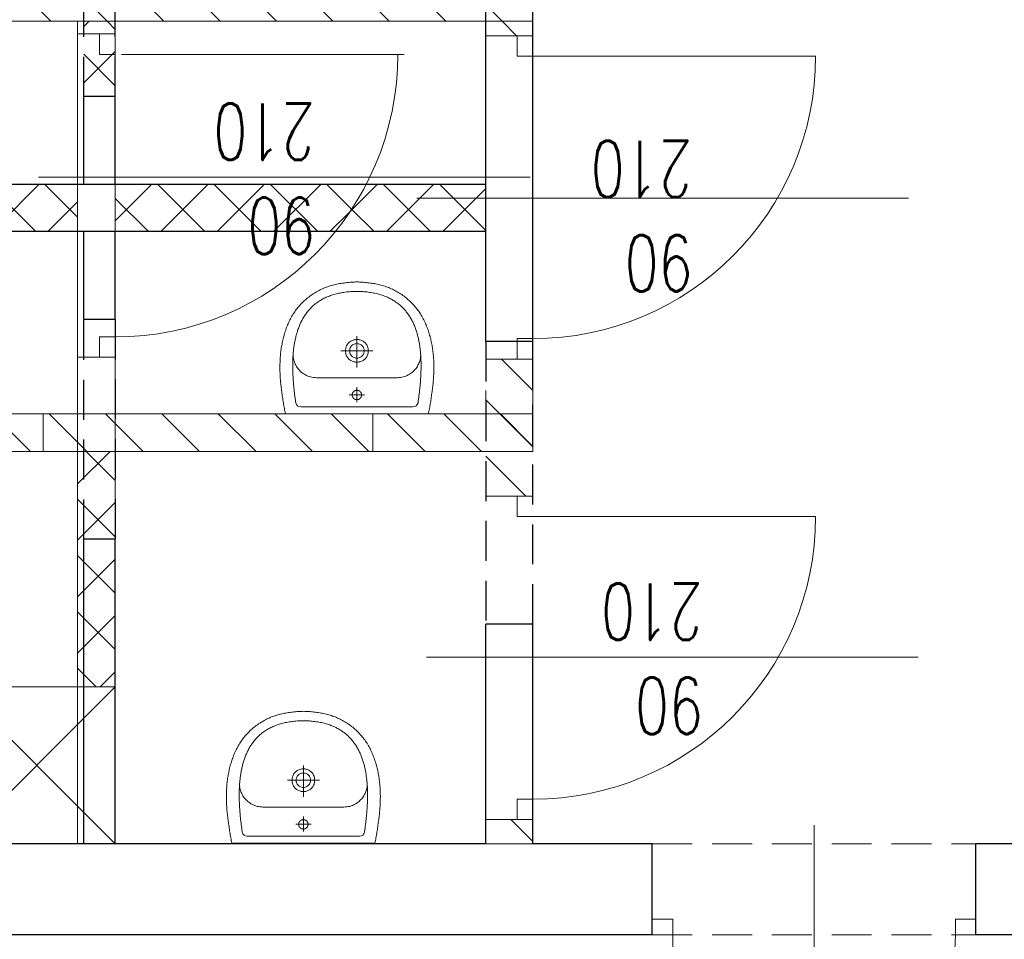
# Model space of a CAD drawing. Header units: millimetres. Extents: x -2948 to 78628, y 64669 to 215420.
# Tile 35 of 256: x 55565 to 55879, y 70694 to 70987. Entities that reach past the tile are written whole.
import ezdxf

# ---------------------------------------------------------------- set-up
doc = ezdxf.new("R2010")
doc.units = ezdxf.units.MM
doc.linetypes.add('HIDDEN', pattern=[9.525, 6.35, -3.175])
for name, color, linetype, lineweight in [('NOWE SCIANY', 3, 'Continuous', 13), ('OPIS', 2, 'Continuous', 13), ('P_POMOC', 1, 'Continuous', 5), ('STOLARKA', 3, 'Continuous', 13), ('WYMIAR', 5, 'Continuous', 13), ('WYPOSAZENIE_SANITARNE', 122, 'Continuous', 5), ('ŚCIANY', 7, 'Continuous', 30)]:
    doc.layers.add(name, color=color, linetype=linetype, lineweight=lineweight)
doc.layers.add('pomocnicza', color=4, linetype='Continuous')
doc.styles.add('style2', font='romans.shx', dxfattribs={"width": 0.7})
doc.dimstyles.new('100', dxfattribs={"dimscale": 80, "dimtxt": 0.2, "dimasz": 0.2, "dimexe": 1.25, "dimexo": 0.625, "dimgap": 0.05, "dimtad": 1, "dimdec": 0, "dimdsep": 46, "dimlunit": 6, "dimtxsty": 'style2', "dimblk1": 'TICK', "dimblk2": 'TICK', "dimsah": 1, "dimcen": 0.2, "dimse1": 1, "dimse2": 1, "dimclrd": 256, "dimclrt": 2, "dimadec": 0, "dimazin": 0, "dimtfac": 1, "dimtdec": 0, "dimtix": 1, "dimtmove": 1, "dimatfit": 0, "dimldrblk": 'DOTSMALL', "dimfxl": 1, "dimtolj": 1, "dimtzin": 0, "dimarcsym": 0})
pattern_1 = [(135, (17962.765, -27595.734), (-8.9802561, -8.9802561), [])]
pattern_2 = [(135, (17962.765, -27595.734), (-8.9802561, -8.9802561), []), (225, (17962.765, -27595.734), (8.9802561, -8.9802561), [])]

# ---------------------------------------------------------------- blocks, each defined once
blk = doc.blocks.new('A$C17BC5D8D')
at = {"layer": 'WYPOSAZENIE_SANITARNE'}
blk.add_line((3.81, -7.43), (3.81, -7.43), dxfattribs=at)
for points in [[(-2.19, 13.82), (-2.19, -8.88), (-2.19, -31.68), (-1.76, -31.78), (-1.34, -31.87), (-0.91, -31.96), (-0.47, -32.04), (-0.04, -32.12), (0.4, -32.2), (0.84, -32.27), (1.28, -32.35), (1.73, -32.42), (2.17, -32.48), (2.61, -32.55), (3.06, -32.61), (3.5, -32.67), (3.94, -32.73), (4.39, -32.79), (4.83, -32.85), (5.26, -32.91), (5.7, -32.97), (6.13, -33.02), (6.56, -33.08), (6.98, -33.13), (7.4, -33.17), (7.82, -33.21), (8.24, -33.25), (8.67, -33.28), (9.09, -33.31), (9.51, -33.34), (9.93, -33.37), (10.36, -33.39), (10.78, -33.4), (11.2, -33.42), (11.63, -33.43), (12.05, -33.44), (12.47, -33.44), (12.9, -33.44), (13.32, -33.43), (13.74, -33.43), (14.17, -33.41), (14.59, -33.4), (15.01, -33.38), (15.43, -33.35), (15.86, -33.32), (16.28, -33.29), (16.7, -33.25), (17.12, -33.21), (17.54, -33.16), (17.96, -33.11), (18.37, -33.05), (18.79, -32.99), (19.21, -32.92), (19.62, -32.85), (20.04, -32.77), (20.45, -32.69), (20.87, -32.61), (21.28, -32.51), (21.69, -32.42), (22.1, -32.31), (22.51, -32.21), (22.91, -32.09), (23.32, -31.97), (23.72, -31.85), (24.13, -31.72), (24.53, -31.58), (24.93, -31.44), (25.33, -31.29), (25.72, -31.14), (26.12, -30.98), (26.51, -30.81), (26.9, -30.64), (26.9, -30.64), (27.31, -30.45), (27.7, -30.26), (28.1, -30.06), (28.48, -29.85), (28.86, -29.64), (29.24, -29.42), (29.61, -29.19), (29.97, -28.95), (30.33, -28.71), (30.68, -28.47), (31.02, -28.21), (31.36, -27.95), (31.7, -27.68), (32.03, -27.41), (32.35, -27.13), (32.66, -26.84), (32.97, -26.55), (33.28, -26.24), (33.58, -25.94), (33.87, -25.62), (34.16, -25.3), (34.44, -24.97), (34.72, -24.63), (34.99, -24.29), (35.26, -23.93), (35.52, -23.58), (35.77, -23.21), (36.02, -22.84), (36.27, -22.46), (36.49, -22.1), (36.71, -21.74), (36.92, -21.37), (37.12, -21), (37.31, -20.62), (37.5, -20.23), (37.67, -19.84), (37.84, -19.45), (38, -19.05), (38.15, -18.65), (38.29, -18.25), (38.43, -17.84), (38.56, -17.43), (38.68, -17.01), (38.79, -16.59), (38.9, -16.17), (39, -15.75), (39.1, -15.33), (39.18, -14.9), (39.27, -14.48), (39.34, -14.05), (39.41, -13.62), (39.47, -13.19), (39.53, -12.76), (39.58, -12.33), (39.63, -11.9), (39.67, -11.47), (39.71, -11.05), (39.74, -10.62), (39.77, -10.19), (39.79, -9.77), (39.8, -9.35), (39.82, -8.93), (39.82, -8.93), (39.8, -8.51), (39.79, -8.08), (39.77, -7.66), (39.74, -7.23), (39.71, -6.81), (39.67, -6.38), (39.63, -5.95), (39.58, -5.52), (39.53, -5.09), (39.47, -4.66), (39.41, -4.23), (39.34, -3.8), (39.27, -3.38), (39.18, -2.95), (39.1, -2.52), (39, -2.1), (38.9, -1.68), (38.79, -1.26), (38.68, -0.84), (38.56, -0.43), (38.43, -0.01), (38.29, 0.39), (38.15, 0.8), (38, 1.2), (37.84, 1.6), (37.67, 1.99), (37.5, 2.38), (37.31, 2.77), (37.12, 3.14), (36.92, 3.52), (36.71, 3.89), (36.49, 4.25), (36.27, 4.61), (36.27, 4.61), (36.02, 4.99), (35.77, 5.36), (35.52, 5.72), (35.26, 6.08), (34.99, 6.43), (34.72, 6.78), (34.44, 7.11), (34.16, 7.44), (33.87, 7.77), (33.58, 8.08), (33.28, 8.39), (32.97, 8.69), (32.66, 8.99), (32.35, 9.28), (32.03, 9.56), (31.7, 9.83), (31.36, 10.1), (31.02, 10.36), (30.68, 10.61), (30.33, 10.86), (29.97, 11.1), (29.61, 11.34), (29.24, 11.56), (28.86, 11.78), (28.48, 12), (28.1, 12.2), (27.7, 12.4), (27.31, 12.6), (26.9, 12.78), (26.9, 12.78), (26.51, 12.96), (26.12, 13.12), (25.72, 13.28), (25.33, 13.44), (24.93, 13.59), (24.53, 13.73), (24.13, 13.86), (23.72, 14), (23.32, 14.12), (22.91, 14.24), (22.51, 14.35), (22.1, 14.46), (21.69, 14.56), (21.28, 14.66), (20.87, 14.75), (20.45, 14.84), (20.04, 14.92), (19.62, 15), (19.21, 15.07), (18.79, 15.14), (18.37, 15.2), (17.96, 15.25), (17.54, 15.31), (17.12, 15.35), (16.7, 15.4), (16.28, 15.43), (15.86, 15.47), (15.43, 15.5), (15.01, 15.52), (14.59, 15.54), (14.17, 15.56), (13.74, 15.57), (13.32, 15.58), (12.9, 15.59), (12.47, 15.59), (12.05, 15.58), (11.63, 15.58), (11.2, 15.57), (10.78, 15.55), (10.36, 15.53), (9.93, 15.51), (9.51, 15.49), (9.09, 15.46), (8.67, 15.43), (8.24, 15.4), (7.82, 15.36), (7.4, 15.32), (6.98, 15.27), (6.56, 15.23), (6.56, 15.23), (6.13, 15.17), (5.7, 15.11), (5.26, 15.06), (4.83, 15), (4.39, 14.94), (3.94, 14.88), (3.5, 14.82), (3.06, 14.76), (2.61, 14.69), (2.17, 14.63), (1.73, 14.56), (1.28, 14.49), (0.84, 14.42), (0.4, 14.34), (-0.04, 14.27), (-0.47, 14.18), (-0.91, 14.1), (-1.34, 14.01), (-1.76, 13.92)], [(36.8, -8.93), (36.8, -8.44), (36.78, -7.96), (36.76, -7.49), (36.73, -7.02), (36.7, -6.57), (36.66, -6.12), (36.61, -5.67), (36.56, -5.24), (36.5, -4.81), (36.44, -4.38), (36.37, -3.97), (36.29, -3.56), (36.21, -3.16), (36.12, -2.76), (36.02, -2.38), (35.92, -1.99), (35.81, -1.62), (35.7, -1.25), (35.59, -0.89), (35.46, -0.53), (35.33, -0.19), (35.2, 0.16), (35.06, 0.49), (34.92, 0.82), (34.77, 1.15), (34.61, 1.47), (34.45, 1.78), (34.29, 2.08), (34.12, 2.38), (33.95, 2.68), (33.77, 2.96), (33.58, 3.25), (33.4, 3.52), (33.2, 3.79), (33.01, 4.06), (32.8, 4.32), (32.6, 4.57), (32.39, 4.82), (32.17, 5.06), (31.95, 5.3), (31.73, 5.53), (31.5, 5.75), (31.27, 5.98), (31.04, 6.19), (30.8, 6.4), (30.56, 6.61), (30.31, 6.81), (30.06, 7), (29.81, 7.19), (29.55, 7.38), (29.29, 7.56), (29.02, 7.74), (28.76, 7.91), (28.49, 8.07), (28.21, 8.24), (27.93, 8.39), (27.65, 8.54), (27.37, 8.69), (27.09, 8.84), (26.8, 8.98), (26.5, 9.11), (26.21, 9.24), (25.91, 9.37), (25.61, 9.49), (25.31, 9.61), (25.01, 9.72), (24.7, 9.83), (24.39, 9.94), (24.08, 10.04), (23.76, 10.14), (23.45, 10.23), (23.13, 10.32), (22.81, 10.41), (22.48, 10.49), (22.16, 10.57), (21.83, 10.64), (21.5, 10.72), (21.17, 10.78), (20.84, 10.85), (20.51, 10.91), (20.18, 10.97), (19.84, 11.02), (19.5, 11.08), (19.16, 11.12), (18.82, 11.17), (18.48, 11.21), (18.14, 11.25), (17.8, 11.29), (17.45, 11.32), (17.11, 11.35), (16.76, 11.38), (16.41, 11.4), (16.06, 11.43), (15.72, 11.45), (15.37, 11.46), (15.02, 11.48), (14.67, 11.49), (14.32, 11.5), (13.97, 11.51), (13.61, 11.51), (13.26, 11.51), (12.91, 11.51), (12.56, 11.51), (12.21, 11.51), (11.86, 11.5), (11.5, 11.49), (11.15, 11.48), (10.8, 11.47), (10.45, 11.45), (10.1, 11.44), (9.75, 11.42), (9.4, 11.4), (9.05, 11.38), (8.7, 11.36), (8.36, 11.33), (8.01, 11.31), (7.66, 11.28), (7.32, 11.25), (6.97, 11.22), (6.63, 11.19), (6.29, 11.15), (5.95, 11.12), (5.61, 11.08), (5.27, 11.05), (4.93, 11.01), (4.6, 10.97), (4.26, 10.93), (3.93, 10.89), (3.6, 10.85), (3.27, 10.8), (2.94, 10.76), (2.61, 10.72), (2.29, 10.67), (1.97, 10.63), (1.65, 10.58), (1.33, 10.53), (1.33, 10.53), (0.77, 10.3), (0.38, 9.98), (0.13, 9.53), (0.01, 8.93), (-0.01, -8.93), (0.01, -26.78), (0.13, -27.38), (0.38, -27.83), (0.77, -28.16), (1.33, -28.39), (1.65, -28.43), (1.97, -28.48), (2.29, -28.52), (2.61, -28.57), (2.94, -28.61), (3.27, -28.66), (3.6, -28.7), (3.93, -28.74), (4.26, -28.78), (4.6, -28.82), (4.93, -28.86), (5.27, -28.9), (5.61, -28.93), (5.95, -28.97), (6.29, -29.01), (6.63, -29.04), (6.97, -29.07), (7.32, -29.1), (7.66, -29.13), (8.01, -29.16), (8.36, -29.18), (8.7, -29.21), (9.05, -29.23), (9.4, -29.25), (9.75, -29.27), (10.1, -29.29), (10.45, -29.31), (10.8, -29.32), (11.15, -29.33), (11.5, -29.34), (11.86, -29.35), (12.21, -29.36), (12.56, -29.36), (12.91, -29.37), (13.26, -29.37), (13.61, -29.36), (13.97, -29.36), (14.32, -29.35), (14.67, -29.34), (15.02, -29.33), (15.37, -29.32), (15.72, -29.3), (16.06, -29.28), (16.41, -29.26), (16.76, -29.23), (17.11, -29.2), (17.45, -29.17), (17.8, -29.14), (18.14, -29.1), (18.48, -29.07), (18.82, -29.02), (19.16, -28.98), (19.5, -28.93), (19.84, -28.88), (20.18, -28.82), (20.51, -28.76), (20.84, -28.7), (21.17, -28.64), (21.5, -28.57), (21.83, -28.5), (22.16, -28.42), (22.48, -28.34), (22.81, -28.26), (23.13, -28.17), (23.45, -28.08), (23.76, -27.99), (24.08, -27.89), (24.39, -27.79), (24.7, -27.68), (25.01, -27.57), (25.31, -27.46), (25.61, -27.34), (25.91, -27.22), (26.21, -27.09), (26.5, -26.96), (26.8, -26.83), (27.09, -26.69), (27.37, -26.55), (27.65, -26.4), (27.93, -26.25), (28.21, -26.09), (28.49, -25.93), (28.76, -25.76), (29.02, -25.59), (29.29, -25.41), (29.55, -25.23), (29.81, -25.05), (30.06, -24.86), (30.31, -24.66), (30.56, -24.46), (30.8, -24.26), (31.04, -24.04), (31.27, -23.83), (31.5, -23.61), (31.73, -23.38), (31.95, -23.15), (32.17, -22.91), (32.39, -22.67), (32.6, -22.42), (32.8, -22.17), (33.01, -21.91), (33.2, -21.64), (33.4, -21.37), (33.58, -21.1), (33.77, -20.82), (33.95, -20.53), (34.12, -20.24), (34.29, -19.94), (34.45, -19.63), (34.61, -19.32), (34.77, -19), (34.92, -18.68), (35.06, -18.35), (35.2, -18.01), (35.33, -17.67), (35.46, -17.32), (35.59, -16.96), (35.7, -16.6), (35.81, -16.23), (35.92, -15.86), (36.02, -15.48), (36.12, -15.09), (36.21, -14.69), (36.29, -14.29), (36.37, -13.88), (36.44, -13.47), (36.5, -13.05), (36.56, -12.62), (36.61, -12.18), (36.66, -11.74), (36.7, -11.29), (36.73, -10.83), (36.76, -10.36), (36.78, -9.89), (36.8, -9.41), (36.8, -8.93)], [(17.86, -5.33), (18.22, -5.34), (18.57, -5.38), (18.89, -5.45), (19.19, -5.54), (19.47, -5.65), (19.74, -5.79), (19.99, -5.94), (20.21, -6.11), (20.42, -6.3), (20.61, -6.5), (20.78, -6.72), (20.93, -6.95), (21.06, -7.19), (21.18, -7.44), (21.27, -7.7), (21.35, -7.97), (21.41, -8.24), (21.44, -8.51), (21.46, -8.79), (21.46, -9.07), (21.44, -9.34), (21.41, -9.62), (21.35, -9.89), (21.27, -10.15), (21.18, -10.41), (21.06, -10.66), (20.93, -10.9), (20.78, -11.13), (20.61, -11.35), (20.42, -11.55), (20.21, -11.74), (19.98, -11.91), (19.74, -12.07), (19.47, -12.2), (19.19, -12.31), (18.89, -12.41), (18.56, -12.47), (18.22, -12.51), (17.86, -12.53), (17.5, -12.51), (17.16, -12.47), (16.84, -12.41), (16.54, -12.31), (16.25, -12.2), (15.99, -12.07), (15.74, -11.91), (15.52, -11.74), (15.31, -11.55), (15.12, -11.35), (14.95, -11.13), (14.8, -10.9), (14.66, -10.66), (14.55, -10.41), (14.46, -10.15), (14.38, -9.88), (14.32, -9.61), (14.28, -9.34), (14.27, -9.06), (14.27, -8.79), (14.28, -8.51), (14.32, -8.24), (14.38, -7.97), (14.46, -7.7), (14.55, -7.44), (14.66, -7.19), (14.8, -6.95), (14.95, -6.72), (15.12, -6.5), (15.31, -6.3), (15.52, -6.11), (15.74, -5.94), (15.99, -5.79), (16.25, -5.65), (16.54, -5.54), (16.84, -5.45), (17.16, -5.38), (17.5, -5.34), (17.86, -5.33)], [(3.81, -7.43), (3.79, -7.43), (3.77, -7.43), (3.75, -7.43), (3.73, -7.43), (3.71, -7.43), (3.69, -7.43), (3.67, -7.43), (3.64, -7.44), (3.62, -7.44), (3.6, -7.44), (3.58, -7.44), (3.56, -7.45), (3.54, -7.45), (3.52, -7.46), (3.5, -7.46), (3.48, -7.46), (3.46, -7.47), (3.44, -7.47), (3.42, -7.48), (3.39, -7.49), (3.37, -7.49), (3.35, -7.5), (3.33, -7.5), (3.31, -7.51), (3.29, -7.52), (3.27, -7.53), (3.25, -7.53), (3.23, -7.54), (3.22, -7.55), (3.2, -7.56), (3.18, -7.57), (3.16, -7.58), (3.14, -7.59), (3.12, -7.6), (3.1, -7.61), (3.08, -7.62), (3.06, -7.63), (3.05, -7.64), (3.03, -7.65), (3.01, -7.66), (2.99, -7.67), (2.97, -7.68), (2.96, -7.69), (2.94, -7.71), (2.92, -7.72), (2.9, -7.73), (2.89, -7.75), (2.87, -7.76), (2.85, -7.77), (2.84, -7.79), (2.82, -7.8), (2.81, -7.81), (2.79, -7.83), (2.78, -7.84), (2.76, -7.86), (2.75, -7.87), (2.73, -7.89), (2.72, -7.9), (2.7, -7.92), (2.69, -7.93), (2.67, -7.95), (2.66, -7.97), (2.65, -7.98), (2.63, -8), (2.62, -8.02), (2.61, -8.03), (2.59, -8.05), (2.58, -8.07), (2.57, -8.08), (2.56, -8.1), (2.55, -8.12), (2.54, -8.14), (2.52, -8.16), (2.51, -8.17), (2.5, -8.19), (2.49, -8.21), (2.48, -8.23), (2.47, -8.25), (2.46, -8.27), (2.45, -8.29), (2.45, -8.31), (2.44, -8.33), (2.43, -8.35), (2.42, -8.37), (2.41, -8.39), (2.41, -8.41), (2.4, -8.43), (2.39, -8.45), (2.38, -8.47), (2.38, -8.49), (2.37, -8.51), (2.37, -8.53), (2.36, -8.55), (2.36, -8.57), (2.35, -8.59), (2.35, -8.61), (2.34, -8.63), (2.34, -8.65), (2.33, -8.67), (2.33, -8.69), (2.33, -8.71), (2.32, -8.73), (2.32, -8.76), (2.32, -8.78), (2.32, -8.8), (2.32, -8.82), (2.31, -8.84), (2.31, -8.86), (2.31, -8.88), (2.31, -8.9), (2.31, -8.92), (2.31, -8.95), (2.31, -8.97), (2.31, -8.99), (2.31, -9.01), (2.32, -9.03), (2.32, -9.05), (2.32, -9.07), (2.32, -9.09), (2.32, -9.12), (2.33, -9.14), (2.33, -9.16), (2.33, -9.18), (2.34, -9.2), (2.34, -9.22), (2.35, -9.24), (2.35, -9.26), (2.35, -9.28), (2.36, -9.3), (2.37, -9.32), (2.37, -9.34), (2.38, -9.36), (2.38, -9.38), (2.39, -9.4), (2.4, -9.42), (2.4, -9.44), (2.41, -9.46), (2.42, -9.48), (2.43, -9.5), (2.44, -9.52), (2.44, -9.54), (2.45, -9.56), (2.46, -9.58), (2.47, -9.6), (2.48, -9.62), (2.49, -9.64), (2.5, -9.66), (2.51, -9.67), (2.52, -9.69), (2.53, -9.71), (2.54, -9.73), (2.56, -9.75), (2.57, -9.77), (2.58, -9.78), (2.59, -9.8), (2.6, -9.82), (2.62, -9.83), (2.63, -9.85), (2.64, -9.87), (2.66, -9.88), (2.67, -9.9), (2.68, -9.92), (2.7, -9.93), (2.71, -9.95), (2.73, -9.96), (2.74, -9.98), (2.76, -9.99), (2.77, -10.01), (2.79, -10.02), (2.8, -10.04), (2.82, -10.05), (2.84, -10.07), (2.85, -10.08), (2.87, -10.09), (2.88, -10.11), (2.9, -10.12), (2.92, -10.13), (2.94, -10.14), (2.95, -10.16), (2.97, -10.17), (2.99, -10.18), (3.01, -10.19), (3.02, -10.2), (3.04, -10.21), (3.06, -10.22), (3.08, -10.24), (3.1, -10.25), (3.12, -10.26), (3.13, -10.27), (3.15, -10.27), (3.17, -10.28), (3.19, -10.29), (3.21, -10.3), (3.23, -10.31), (3.25, -10.32), (3.27, -10.33), (3.29, -10.33), (3.31, -10.34), (3.33, -10.35), (3.35, -10.35), (3.37, -10.36), (3.39, -10.37), (3.41, -10.37), (3.43, -10.38), (3.45, -10.38), (3.47, -10.39), (3.49, -10.39), (3.51, -10.4), (3.54, -10.4), (3.56, -10.4), (3.58, -10.41), (3.6, -10.41), (3.62, -10.41), (3.64, -10.42), (3.66, -10.42), (3.68, -10.42), (3.7, -10.42), (3.73, -10.42), (3.75, -10.43), (3.77, -10.43), (3.79, -10.43), (3.81, -10.43), (3.83, -10.43), (3.85, -10.43), (3.87, -10.43), (3.9, -10.42), (3.92, -10.42), (3.94, -10.42), (3.96, -10.42), (3.98, -10.42), (4, -10.41), (4.02, -10.41), (4.04, -10.41), (4.06, -10.41), (4.08, -10.4), (4.11, -10.4), (4.13, -10.39), (4.15, -10.39), (4.17, -10.38), (4.19, -10.38), (4.21, -10.37), (4.23, -10.37), (4.25, -10.36), (4.27, -10.36), (4.29, -10.35), (4.31, -10.34), (4.33, -10.33), (4.35, -10.33), (4.37, -10.32), (4.39, -10.31), (4.41, -10.3), (4.43, -10.29), (4.45, -10.29), (4.47, -10.28), (4.49, -10.27), (4.5, -10.26), (4.52, -10.25), (4.54, -10.24), (4.56, -10.23), (4.58, -10.22), (4.6, -10.2), (4.61, -10.19), (4.63, -10.18), (4.65, -10.17), (4.67, -10.16), (4.69, -10.15), (4.7, -10.13), (4.72, -10.12), (4.74, -10.11), (4.75, -10.09), (4.77, -10.08), (4.79, -10.07), (4.8, -10.05), (4.82, -10.04), (4.83, -10.03), (4.85, -10.01), (4.86, -10), (4.88, -9.98), (4.89, -9.97), (4.91, -9.95), (4.92, -9.93), (4.94, -9.92), (4.95, -9.9), (4.96, -9.89), (4.98, -9.87), (4.99, -9.85), (5, -9.84), (5.02, -9.82), (5.03, -9.8), (5.04, -9.79), (5.05, -9.77), (5.07, -9.75), (5.08, -9.73), (5.09, -9.71), (5.1, -9.7), (5.11, -9.68), (5.12, -9.66), (5.13, -9.64), (5.14, -9.62), (5.15, -9.6), (5.16, -9.58), (5.17, -9.57), (5.18, -9.55), (5.19, -9.53), (5.2, -9.51), (5.2, -9.49), (5.21, -9.47), (5.22, -9.45), (5.23, -9.43), (5.23, -9.41), (5.24, -9.39), (5.25, -9.37), (5.25, -9.35), (5.26, -9.33), (5.26, -9.31), (5.27, -9.29), (5.27, -9.27), (5.28, -9.24), (5.28, -9.22), (5.29, -9.2), (5.29, -9.18), (5.29, -9.16), (5.3, -9.14), (5.3, -9.12), (5.3, -9.1), (5.3, -9.08), (5.31, -9.06), (5.31, -9.03), (5.31, -9.01), (5.31, -8.99), (5.31, -8.97), (5.31, -8.95), (5.31, -8.93), (5.31, -8.91), (5.31, -8.89), (5.31, -8.86), (5.31, -8.84), (5.31, -8.82), (5.31, -8.8), (5.31, -8.78), (5.3, -8.76), (5.3, -8.74), (5.3, -8.72), (5.29, -8.7), (5.29, -8.67), (5.29, -8.65), (5.28, -8.63), (5.28, -8.61), (5.27, -8.59), (5.27, -8.57), (5.26, -8.55), (5.26, -8.53), (5.25, -8.51), (5.25, -8.49), (5.24, -8.47), (5.23, -8.45), (5.23, -8.43), (5.22, -8.41), (5.21, -8.39), (5.2, -8.37), (5.2, -8.35), (5.19, -8.33), (5.18, -8.31), (5.17, -8.29), (5.16, -8.27), (5.15, -8.25), (5.14, -8.23), (5.13, -8.22), (5.12, -8.2), (5.11, -8.18), (5.1, -8.16), (5.09, -8.14), (5.08, -8.12), (5.07, -8.11), (5.06, -8.09), (5.04, -8.07), (5.03, -8.05), (5.02, -8.04), (5.01, -8.02), (4.99, -8), (4.98, -7.99), (4.97, -7.97), (4.95, -7.95), (4.94, -7.94), (4.93, -7.92), (4.91, -7.91), (4.9, -7.89), (4.88, -7.87), (4.87, -7.86), (4.85, -7.84), (4.84, -7.83), (4.82, -7.82), (4.8, -7.8), (4.79, -7.79), (4.77, -7.77), (4.76, -7.76), (4.74, -7.75), (4.72, -7.73), (4.71, -7.72), (4.69, -7.71), (4.67, -7.7), (4.65, -7.68), (4.64, -7.67), (4.62, -7.66), (4.6, -7.65), (4.58, -7.64), (4.56, -7.63), (4.55, -7.62), (4.53, -7.61), (4.51, -7.6), (4.49, -7.59), (4.47, -7.58), (4.45, -7.57), (4.43, -7.56), (4.41, -7.55), (4.39, -7.54), (4.37, -7.54), (4.35, -7.53), (4.33, -7.52), (4.31, -7.51), (4.29, -7.51), (4.27, -7.5), (4.25, -7.49), (4.23, -7.49), (4.21, -7.48), (4.19, -7.48), (4.17, -7.47), (4.15, -7.47), (4.13, -7.46), (4.11, -7.46), (4.09, -7.45), (4.07, -7.45), (4.05, -7.44), (4.03, -7.44), (4, -7.44), (3.98, -7.44), (3.96, -7.43), (3.94, -7.43), (3.92, -7.43), (3.9, -7.43), (3.88, -7.43), (3.86, -7.43), (3.84, -7.43), (3.81, -7.43)], [(17.86, -6.63), (18.23, -6.65), (18.57, -6.72), (18.87, -6.82), (19.14, -6.97), (19.38, -7.14), (19.59, -7.35), (19.77, -7.57), (19.91, -7.82), (20.02, -8.08), (20.1, -8.36), (20.15, -8.64), (20.16, -8.93), (20.15, -9.21), (20.1, -9.5), (20.02, -9.77), (19.91, -10.03), (19.76, -10.28), (19.59, -10.51), (19.38, -10.71), (19.14, -10.89), (18.87, -11.03), (18.57, -11.14), (18.23, -11.2), (17.86, -11.23), (17.5, -11.2), (17.16, -11.14), (16.86, -11.03), (16.59, -10.89), (16.35, -10.71), (16.14, -10.51), (15.96, -10.28), (15.82, -10.03), (15.71, -9.77), (15.63, -9.5), (15.58, -9.21), (15.56, -8.93), (15.58, -8.64), (15.63, -8.36), (15.71, -8.08), (15.82, -7.82), (15.96, -7.57), (16.14, -7.35), (16.35, -7.14), (16.59, -6.97), (16.86, -6.82), (17.16, -6.72), (17.5, -6.65), (17.86, -6.63)]]:
    blk.add_lwpolyline(points, close=True, dxfattribs=at)
for points in [[(16.87, 11.37), (16.57, 11.39), (16.26, 11.39), (15.94, 11.38), (15.62, 11.34), (15.28, 11.28), (14.95, 11.2), (14.61, 11.1), (14.27, 10.99), (13.93, 10.85), (13.6, 10.7), (13.26, 10.52), (12.93, 10.33), (12.61, 10.12), (12.29, 9.89), (11.98, 9.65), (11.68, 9.38), (11.4, 9.1), (11.12, 8.81), (10.86, 8.49), (10.62, 8.16), (10.39, 7.81), (10.18, 7.45), (9.99, 7.07), (9.82, 6.67), (9.67, 6.26), (9.54, 5.83), (9.45, 5.39), (9.37, 4.93), (9.33, 4.46), (9.31, 3.97)], [(9.31, 3.97), (9.31, -8.93), (9.31, -21.83)], [(17.89, -3.84), (17.89, -14.02)], [(6.34, -8.93), (1.5, -8.93)], [(3.81, -11.36), (3.81, -6.49)], [(22.54, -8.93), (12.53, -8.93)], [(9.31, -21.83), (9.33, -22.31), (9.37, -22.78), (9.45, -23.24), (9.54, -23.68), (9.67, -24.11), (9.82, -24.52), (9.99, -24.92), (10.18, -25.3), (10.39, -25.66), (10.62, -26.01), (10.86, -26.34), (11.12, -26.66), (11.4, -26.96), (11.68, -27.24), (11.98, -27.5), (12.29, -27.75), (12.61, -27.97), (12.93, -28.18), (13.26, -28.38), (13.6, -28.55), (13.93, -28.7), (14.27, -28.84), (14.61, -28.96), (14.95, -29.05), (15.28, -29.13), (15.62, -29.19), (15.94, -29.23), (16.26, -29.25), (16.57, -29.24), (16.87, -29.22)]]:
    blk.add_lwpolyline(points, dxfattribs=at)
blk = doc.blocks.new('TICK')
at = {"color": 5}
for p, q in [((0, -0.75), (0, 0.75)), ((-1, 0), (1, 0))]:
    blk.add_line(p, q, dxfattribs=at)
at = {"const_width": 0.1}
blk.add_lwpolyline([(-0.354, -0.354), (0.354, 0.354)], dxfattribs=at)
blk = doc.blocks.new('*D913')
at = {"layer": 'Defpoints', "color": 0, "ltscale": 2, "transparency": 16777216}
for p in [(55257.49, 70703.52), (56207.49, 70703.52), (56207.49, 70443.81)]:
    blk.add_point(p, dxfattribs=at)
at = {"layer": 'WYMIAR', "lineweight": -2, "ltscale": 2, "transparency": 16777216}
blk.add_line((55273.49, 70443.81), (56191.49, 70443.81), dxfattribs=at)
at = {"layer": 'WYMIAR', "lineweight": -2, "ltscale": 2, "transparency": 16777216, "xscale": 16, "yscale": 16, "zscale": 16, "rotation": 180}
blk.add_blockref('TICK', (55257.49, 70443.81), dxfattribs=at)
at = {"layer": 'WYMIAR', "lineweight": -2, "ltscale": 2, "transparency": 16777216, "xscale": 16, "yscale": 16, "zscale": 16}
blk.add_blockref('TICK', (56207.49, 70443.81), dxfattribs=at)
at = {"layer": 'WYMIAR', "color": 2, "ltscale": 2, "transparency": 16777216, "insert": (55732.49, 70431.81), "char_height": 16, "attachment_point": 5, "rotation": 180, "style": 'style2'}
blk.add_mtext('\\A1;950', dxfattribs=at)
blk = doc.blocks.new('_DotSmall')
at = {"layer": 'OPIS', "color": 0, "const_width": 0.5}
blk.add_lwpolyline([(-0.0625, 0, 1), (0.0625, 0, 1)], format="xyb", close=True, dxfattribs=at)
blk = doc.blocks.new('*D917')
at = {"layer": 'Defpoints', "color": 0, "ltscale": 2, "transparency": 16777216}
for p in [(54964.31, 72333.17), (56207.49, 70675.17), (54964.31, 70404.31)]:
    blk.add_point(p, dxfattribs=at)
at = {"layer": 'WYMIAR', "lineweight": -2, "ltscale": 2, "transparency": 16777216}
blk.add_line((56191.49, 70404.31), (54980.31, 70404.31), dxfattribs=at)
at = {"layer": 'WYMIAR', "lineweight": -2, "ltscale": 2, "transparency": 16777216, "xscale": 16, "yscale": 16, "zscale": 16, "rotation": 180}
blk.add_blockref('TICK', (54964.31, 70404.31), dxfattribs=at)
at = {"layer": 'WYMIAR', "lineweight": -2, "ltscale": 2, "transparency": 16777216, "xscale": 16, "yscale": 16, "zscale": 16}
blk.add_blockref('TICK', (56207.49, 70404.31), dxfattribs=at)
at = {"layer": 'WYMIAR', "color": 2, "ltscale": 2, "transparency": 16777216, "insert": (55585.9, 70392.31), "char_height": 16, "attachment_point": 5, "rotation": 180, "style": 'style2'}
blk.add_mtext('\\A1;1\xa0243', dxfattribs=at)
blk = doc.blocks.new('*D1175')
at = {"layer": 'Defpoints', "color": 0, "ltscale": 2, "transparency": 16777216}
for p in [(55886.49, 70724.64), (55901.49, 70724.64), (55886.49, 70524.18)]:
    blk.add_point(p, dxfattribs=at)
at = {"layer": 'WYMIAR', "lineweight": -2, "ltscale": 2, "transparency": 16777216}
for p, q in [((55870.49, 70524.18), (55854.49, 70524.18)), ((55901.49, 70524.18), (55886.49, 70524.18)), ((55917.49, 70524.18), (55933.49, 70524.18))]:
    blk.add_line(p, q, dxfattribs=at)
at = {"layer": 'WYMIAR', "lineweight": -2, "ltscale": 2, "transparency": 16777216, "xscale": 16, "yscale": 16, "zscale": 16}
blk.add_blockref('TICK', (55886.49, 70524.18), dxfattribs=at)
at = {"layer": 'WYMIAR', "lineweight": -2, "ltscale": 2, "transparency": 16777216, "xscale": 16, "yscale": 16, "zscale": 16, "rotation": 180}
blk.add_blockref('TICK', (55901.49, 70524.18), dxfattribs=at)
at = {"layer": 'WYMIAR', "color": 2, "ltscale": 2, "transparency": 16777216, "insert": (55893.99, 70512.18), "char_height": 16, "attachment_point": 5, "rotation": 180, "style": 'style2'}
blk.add_mtext('\\A1;15', dxfattribs=at)
blk = doc.blocks.new('*D1176')
at = {"layer": 'Defpoints', "color": 0, "ltscale": 2, "transparency": 16777216}
for p in [(55728.49, 70724.64), (55886.49, 70724.64), (55728.49, 70524.18)]:
    blk.add_point(p, dxfattribs=at)
at = {"layer": 'WYMIAR', "lineweight": -2, "ltscale": 2, "transparency": 16777216}
blk.add_line((55870.49, 70524.18), (55744.49, 70524.18), dxfattribs=at)
at = {"layer": 'WYMIAR', "lineweight": -2, "ltscale": 2, "transparency": 16777216, "xscale": 16, "yscale": 16, "zscale": 16, "rotation": 180}
blk.add_blockref('TICK', (55728.49, 70524.18), dxfattribs=at)
at = {"layer": 'WYMIAR', "lineweight": -2, "ltscale": 2, "transparency": 16777216, "xscale": 16, "yscale": 16, "zscale": 16}
blk.add_blockref('TICK', (55886.49, 70524.18), dxfattribs=at)
at = {"layer": 'WYMIAR', "color": 2, "ltscale": 2, "transparency": 16777216, "insert": (55807.49, 70512.18), "char_height": 16, "attachment_point": 5, "rotation": 180, "style": 'style2'}
blk.add_mtext('\\A1;158', dxfattribs=at)
blk = doc.blocks.new('*D1177')
at = {"layer": 'Defpoints', "color": 0, "ltscale": 2, "transparency": 16777216}
for p in [(55713.49, 70724.64), (55728.49, 70724.64), (55713.49, 70524.18)]:
    blk.add_point(p, dxfattribs=at)
at = {"layer": 'WYMIAR', "lineweight": -2, "ltscale": 2, "transparency": 16777216}
for p, q in [((55697.49, 70524.18), (55681.49, 70524.18)), ((55728.49, 70524.18), (55713.49, 70524.18)), ((55744.49, 70524.18), (55760.49, 70524.18))]:
    blk.add_line(p, q, dxfattribs=at)
at = {"layer": 'WYMIAR', "lineweight": -2, "ltscale": 2, "transparency": 16777216, "xscale": 16, "yscale": 16, "zscale": 16}
blk.add_blockref('TICK', (55713.49, 70524.18), dxfattribs=at)
at = {"layer": 'WYMIAR', "lineweight": -2, "ltscale": 2, "transparency": 16777216, "xscale": 16, "yscale": 16, "zscale": 16, "rotation": 180}
blk.add_blockref('TICK', (55728.49, 70524.18), dxfattribs=at)
at = {"layer": 'WYMIAR', "color": 2, "ltscale": 2, "transparency": 16777216, "insert": (55720.99, 70512.18), "char_height": 16, "attachment_point": 5, "rotation": 180, "style": 'style2'}
blk.add_mtext('\\A1;15', dxfattribs=at)
blk = doc.blocks.new('*D1178')
at = {"layer": 'Defpoints', "color": 0, "ltscale": 2, "transparency": 16777216}
for p in [(55415.49, 70724.64), (55713.49, 70724.64), (55415.49, 70524.18)]:
    blk.add_point(p, dxfattribs=at)
at = {"layer": 'WYMIAR', "lineweight": -2, "ltscale": 2, "transparency": 16777216}
blk.add_line((55697.49, 70524.18), (55431.49, 70524.18), dxfattribs=at)
at = {"layer": 'WYMIAR', "lineweight": -2, "ltscale": 2, "transparency": 16777216, "xscale": 16, "yscale": 16, "zscale": 16, "rotation": 180}
blk.add_blockref('TICK', (55415.49, 70524.18), dxfattribs=at)
at = {"layer": 'WYMIAR', "lineweight": -2, "ltscale": 2, "transparency": 16777216, "xscale": 16, "yscale": 16, "zscale": 16}
blk.add_blockref('TICK', (55713.49, 70524.18), dxfattribs=at)
at = {"layer": 'WYMIAR', "color": 2, "ltscale": 2, "transparency": 16777216, "insert": (55564.49, 70512.18), "char_height": 16, "attachment_point": 5, "rotation": 180, "style": 'style2'}
blk.add_mtext('\\A1;298', dxfattribs=at)

msp = doc.modelspace()

# ---------------------------------------------------------------- hatches: boundary and pattern name
at = {"layer": 'NOWE SCIANY', "ltscale": 2, "true_color": 0x33a319, "transparency": 33554687}
h = msp.add_hatch(dxfattribs=at)
h.set_pattern_fill('ANSI31', color=84, scale=4)
h.set_pattern_definition(pattern_1)
h.paths.add_polyline_path([(55713.49, 70732.38), (55713.49, 70724.64), (55728.49, 70724.64), (55728.49, 70732.38), (55723.49, 70732.38)])
h.paths.add_polyline_path([(55713.49, 70986.64), (55713.49, 70982.06), (55728.49, 70982.06), (55728.49, 70986.64)])
h.paths.add_polyline_path([(55713.49, 71193.64), (55713.49, 71187.42), (55728.49, 71187.42), (55728.49, 71193.64)])
h.paths.add_polyline_path([(55713.49, 71205.64), (55713.49, 71193.64), (55728.49, 71193.64), (55728.49, 71205.64)])
at = {"layer": 'NOWE SCIANY', "ltscale": 2, "true_color": 0xcd2027, "transparency": 33554687}
h = msp.add_hatch(dxfattribs=at)
h.set_pattern_fill('ANSI37', color=242, scale=4)
h.set_pattern_definition(pattern_2)
edge = h.paths.add_edge_path()
edge.add_line((55585.49, 70986.64), (55585.49, 70962.64))
edge.add_arc((55588.84, 70956.73), 6.8, 60.431, 119.569, ccw=False)
edge.add_line((55592.2, 70962.64), (55595.49, 70962.64))
edge.add_line((55595.49, 70962.64), (55595.49, 70986.64))
edge.add_line((55595.49, 70986.64), (55585.49, 70986.64))
h.paths.add_polyline_path([(55585.49, 71009.56), (55585.49, 70998.64), (55595.49, 70998.64), (55595.49, 71011.83)])
h.paths.add_polyline_path([(55585.49, 71027.73), (55585.49, 71009.56), (55595.49, 71011.83), (55595.49, 71025.45)])
h.paths.add_polyline_path([(55585.49, 71032.64), (55585.49, 71027.73), (55595.49, 71025.45), (55595.49, 71032.64)])
h.paths.add_polyline_path([(55585.49, 71132.64), (55585.49, 71038.64), (55595.49, 71038.64), (55595.49, 71132.64)])
h.paths.add_polyline_path([(55585.49, 71038.64), (55585.49, 71032.64), (55595.49, 71032.64), (55595.49, 71038.64)])
edge = h.paths.add_edge_path()
edge.add_line((55446.51, 71147.64), (55446.51, 71146.25))
edge.add_line((55446.51, 71146.25), (55446.51, 71132.64))
edge.add_line((55446.51, 71132.64), (55595.49, 71132.64))
edge.add_line((55595.49, 71132.64), (55647.49, 71132.64))
edge.add_arc((55723.45, 71180.92), 90, 201.7008, 212.4407, ccw=False)
edge.add_line((55639.83, 71147.64), (55446.51, 71147.64))
edge = h.paths.add_edge_path()
edge.add_line((55298.49, 71147.64), (55298.49, 71132.64))
edge.add_line((55298.49, 71132.64), (55355.45, 71132.64))
edge.add_arc((55390.51, 71071.66), 70.34, 99.2809, 119.8935, ccw=False)
edge.add_arc((55379.49, 71139.88), 1.25, -15.8465, 105.2271, ccw=False)
edge.add_line((55380.69, 71139.54), (55382.89, 71132.64))
edge.add_line((55382.89, 71132.64), (55392.49, 71132.64))
edge.add_line((55392.49, 71132.64), (55396.51, 71132.64))
edge.add_line((55396.51, 71132.64), (55396.51, 71147.64))
edge.add_line((55396.51, 71147.64), (55298.49, 71147.64))
edge = h.paths.add_edge_path(flags=16)
edge.add_line((55353.55, 71135.18), (55354.44, 71135.46))
edge.add_line((55354.44, 71135.46), (55354.06, 71136.65))
edge.add_line((55354.06, 71136.65), (55353.17, 71136.37))
edge.add_arc((55353.26, 71136.07), 0.313, 107.7108, 287.7108)
edge.add_arc((55353.45, 71135.47), 0.312, 107.7108, 287.7108)
edge = h.paths.add_edge_path()
edge.add_line((55382.49, 71097.34), (55382.49, 71096.47))
edge.add_arc((55381.61, 71095.59), 1.25, 17.7108, 45.3022, ccw=False)
edge.add_line((55382.8, 71095.97), (55383.69, 71096.25))
edge.add_arc((55383.79, 71095.95), 0.313, 17.7108, 107.7108, ccw=False)
edge.add_line((55384.08, 71096.05), (55384.27, 71095.45))
edge.add_arc((55383.98, 71095.36), 0.313, -72.2892, 17.7108, ccw=False)
edge.add_line((55384.07, 71095.06), (55383.18, 71094.78))
edge.add_arc((55381.99, 71094.4), 1.25, -66.4747, 17.7108, ccw=False)
edge.add_line((55382.49, 71093.25), (55382.49, 71032.64))
edge.add_line((55382.49, 71032.64), (55392.49, 71032.64))
edge.add_line((55392.49, 71032.64), (55392.49, 71101.58))
edge.add_arc((55391.48, 71102.32), 1.25, 290.1945, 323.338, ccw=False)
edge.add_arc((55360.92, 71164.3), 70.34, 287.8508, 296.1408, ccw=False)
at = {"layer": 'NOWE SCIANY', "ltscale": 2, "true_color": 0x33a319, "transparency": 33554687}
h = msp.add_hatch(dxfattribs=at)
h.set_pattern_fill('ANSI31', color=84, scale=4)
h.set_pattern_definition(pattern_1)
h.paths.add_polyline_path([(55403.49, 70729.73), (55403.49, 70724.64), (55415.49, 70724.64), (55415.49, 70729.73)])
h.paths.add_polyline_path([(55298.49, 70998.64), (55298.49, 70993.64), (55298.49, 70986.64), (55382.49, 70986.64), (55382.49, 70998.64)])
h.paths.add_polyline_path([(55382.49, 70998.64), (55382.49, 70986.64), (55728.49, 70986.64), (55728.49, 70998.64)])
h.paths.add_polyline_path([(55298.49, 70993.14), (55298.49, 71081.14), (55298.49, 71080.46), (55298.49, 70992.46)])
at = {"layer": 'NOWE SCIANY', "ltscale": 2, "true_color": 0xdb0000, "transparency": 33554687}
h = msp.add_hatch(dxfattribs=at)
h.set_pattern_fill('ANSI37', color=12, scale=4)
h.set_pattern_definition(pattern_2)
h.paths.add_polyline_path([(55368.74, 70934.64, -0.070246), (55365.73, 70928.86, -0.106661), (55359.88, 70923.54, -0.132138), (55352.82, 70921.64, -0.132138), (55345.77, 70923.54, -0.106661), (55339.92, 70928.86, -0.070246), (55336.91, 70934.64), (55298.49, 70934.64), (55298.49, 70919.64), (55382.49, 70919.64), (55403.49, 70919.64), (55403.49, 70934.64), (55392.49, 70934.64)])
h.paths.add_polyline_path([(55382.49, 70919.64), (55382.49, 70861.64), (55392.49, 70861.64), (55392.49, 70919.64)])
h.paths.add_polyline_path([(55382.49, 70962.64), (55382.49, 70934.64), (55392.49, 70934.64), (55392.49, 70962.64)])
h.paths.add_polyline_path([(55382.49, 70986.64), (55382.49, 70962.64), (55392.49, 70962.64), (55392.49, 70986.64)])
h.paths.add_polyline_path([(55382.49, 71032.64), (55382.49, 70998.64), (55392.49, 70998.64), (55392.49, 71032.64)])
h.paths.add_polyline_path([(55382.49, 70849.64), (55382.49, 70822.64), (55392.49, 70822.64), (55392.49, 70849.64)])
h.paths.add_polyline_path([(55382.49, 70822.64), (55382.49, 70783.64), (55392.49, 70783.64), (55392.49, 70822.64)])
h.paths.add_polyline_path([(55382.49, 70752.64), (55382.49, 70724.64), (55392.49, 70724.64), (55392.49, 70752.64)])
h.paths.add_polyline_path([(55491.81, 70934.64, -0.049831), (55486.93, 70919.64), (55537.05, 70919.64), (55583.49, 70919.64), (55583.49, 70934.64)])
h.paths.add_polyline_path([(55423.49, 70934.64), (55415.49, 70934.64), (55415.49, 70919.64), (55486.93, 70919.64, 0.049831), (55491.81, 70934.64)])
h.paths.add_polyline_path([(55595.49, 70934.64), (55595.49, 70919.64), (55665.55, 70919.64, 0.049888), (55675.34, 70934.64)])
h.paths.add_polyline_path([(55429.7, 70891.43), (55471.1, 70891.44), (55471.09, 70948.44), (55429.69, 70948.43)], flags=9)
h.paths.add_polyline_path([(55663.61, 70964.97), (55622.21, 70964.98), (55622.2, 70907.98), (55663.6, 70907.97)], flags=9)
h.paths.add_polyline_path([(55634.6, 70864.31), (55634.6, 70974.98), (55599.84, 70974.98), (55599.84, 70864.31)], flags=9)
h = msp.add_hatch(dxfattribs=at)
h.set_pattern_fill('ANSI37', color=12, scale=4)
h.set_pattern_definition(pattern_2)
h.paths.add_polyline_path([(55675.34, 70934.64, -0.049888), (55665.55, 70919.64), (55713.49, 70919.64), (55713.49, 70934.64)])
at = {"layer": 'NOWE SCIANY', "ltscale": 2, "true_color": 0x33a319, "transparency": 33554687}
h = msp.add_hatch(dxfattribs=at)
h.set_pattern_fill('ANSI31', color=84, scale=4)
h.set_pattern_definition(pattern_1)
h.paths.add_polyline_path([(55713.49, 70879.06), (55713.49, 70835.38), (55728.49, 70835.38), (55728.49, 70869.64), (55728.49, 70875.56), (55728.49, 70879.06), (55723.49, 70879.06)])
h = msp.add_hatch(dxfattribs=at)
h.set_pattern_fill('ANSI31', color=84, scale=4)
h.set_pattern_definition([(135, (55441.981, 70724.645), (-8.98026, -8.98026), [])])
h.paths.add_polyline_path([(55403.49, 70724.64), (55403.49, 70695.64), (55480.49, 70695.64), (55480.49, 70724.64)])
h.paths.add_polyline_path([(55403.49, 70865.73), (55403.49, 70861.64), (55392.49, 70861.64), (55392.49, 70849.64), (55403.49, 70849.64), (55403.49, 70822.75), (55415.49, 70822.75), (55415.49, 70849.64), (55728.49, 70849.64), (55728.49, 70861.64), (55415.49, 70861.64), (55415.49, 70865.73)])
h.paths.add_polyline_path([(55298.49, 70861.64), (55298.49, 70849.64), (55382.49, 70849.64), (55382.49, 70861.64)])
at = {"layer": 'NOWE SCIANY', "ltscale": 2, "true_color": 0xdb0000, "transparency": 33554687}
h = msp.add_hatch(dxfattribs=at)
h.set_pattern_fill('ANSI37', color=12, scale=4)
h.set_pattern_definition(pattern_2)
h.paths.add_polyline_path([(55585.49, 70821.64), (55585.49, 70774.64), (55595.49, 70774.64), (55595.49, 70821.64)])
h.paths.add_polyline_path([(55585.49, 70849.64), (55585.49, 70821.64), (55595.49, 70821.64), (55595.49, 70849.64)])
h.paths.add_polyline_path([(55583.49, 70849.64), (55583.49, 70774.64), (55585.49, 70774.64), (55585.49, 70821.64), (55585.49, 70849.64)])

# ---------------------------------------------------------------- linework, layer by layer
at = {"layer": 'NOWE SCIANY', "ltscale": 2}
msp.add_line((55585.49, 70986.64), (55415.49, 70986.64), dxfattribs=at)
at = {"layer": 'NOWE SCIANY'}
for p, q in [((55590.46, 70976.11), (55590.46, 70982.61)), ((55723.49, 70975.56), (55723.49, 70982.06)), ((55595.46, 70976.11), (55590.46, 70976.11)), ((55728.49, 70975.56), (55723.49, 70975.56)), ((55728.49, 70965.56), (55728.49, 70972.06)), ((55727.63, 70937), (55571.06, 70937)), ((55848.12, 70930.32), (55691.55, 70930.32)), ((55595.46, 70886.11), (55590.46, 70886.11)), ((55590.46, 70879.61), (55590.46, 70886.11)), ((55728.49, 70885.56), (55723.49, 70885.56)), ((55723.49, 70879.06), (55723.49, 70885.56)), ((55728.49, 70869.06), (55728.49, 70875.56)), ((55583.49, 70724.64), (55583.49, 70849.64)), ((55723.49, 70828.88), (55723.49, 70835.38)), ((55728.49, 70828.88), (55723.49, 70828.88)), ((55851.12, 70784.13), (55694.55, 70784.13)), ((55728.49, 70738.88), (55723.49, 70738.88)), ((55723.49, 70732.38), (55723.49, 70738.88)), ((55817.99, 70574.08), (55817.99, 70730.64)), ((55728.49, 70724.64), (55713.49, 70724.64)), ((55766.49, 70700.64), (55772.99, 70700.64)), ((55772.99, 70695.64), (55772.99, 70700.64)), ((55766.49, 70695.64), (55772.99, 70695.64))]:
    msp.add_line(p, q, dxfattribs=at)
at = {"layer": 'NOWE SCIANY', "color": 12, "ltscale": 2, "true_color": 0xdb0000}
for p, q in [((55597.46, 70976.11), (55687.46, 70976.11)), ((55728.49, 70975.56), (55818.49, 70975.56)), ((55728.49, 70828.88), (55818.49, 70828.88)), ((55772.99, 70695.64), (55772.99, 70605.64))]:
    msp.add_line(p, q, dxfattribs=at)
at = {"layer": 'NOWE SCIANY', "linetype": 'HIDDEN', "ltscale": 2}
for p, q in [((55766.49, 70724.64), (55869.49, 70724.64)), ((55766.49, 70695.64), (55869.49, 70695.64))]:
    msp.add_line(p, q, dxfattribs=at)
at = {"layer": 'NOWE SCIANY', "ltscale": 2}
for points in [[(55415.49, 70998.64), (55728.49, 70998.64), (55728.49, 70986.64), (55585.49, 70986.64)], [(55726.49, 70861.64), (55595.49, 70861.64), (55595.49, 70998.64), (55595.49, 70986.64), (55583.49, 70986.64), (55583.49, 70849.64), (55595.49, 70849.64), (55595.49, 70861.64)], [(55713.49, 70869.06), (55713.49, 70861.64), (55728.49, 70861.64), (55728.49, 70849.64), (55728.49, 70869.64)], [(55415.49, 70849.64), (55728.49, 70849.64), (55728.49, 70861.64), (55415.49, 70861.64)], [(55455.49, 70849.64), (55572.49, 70849.64), (55572.49, 70861.64), (55572.49, 70861.64), (55572.49, 70849.64), (55677.49, 70849.64), (55677.49, 70861.64)], [(55637.49, 70861.64), (55689.49, 70861.64), (55689.49, 70861.64)], [(55595.49, 70849.64), (55595.49, 70724.64)]]:
    msp.add_lwpolyline(points, dxfattribs=at)
at = {"layer": 'NOWE SCIANY'}
for points in [[(55590.46, 70982.61), (55595.46, 70982.61), (55583.49, 70982.61)], [(55723.49, 70982.06), (55728.49, 70982.06), (55713.49, 70982.06)], [(55590.49, 70879.61), (55595.49, 70879.61), (55583.51, 70879.61)], [(55723.49, 70879.06), (55728.49, 70879.06), (55713.49, 70879.06)], [(55723.49, 70835.38), (55728.49, 70835.38), (55713.49, 70835.38)], [(55723.49, 70732.38), (55728.49, 70732.38), (55713.49, 70732.38)]]:
    msp.add_lwpolyline(points, dxfattribs=at)
at = {"layer": 'NOWE SCIANY', "color": 12, "ltscale": 2, "true_color": 0xdb0000}
for centre in [(55595.46, 70976.11), (55728.49, 70975.56), (55728.49, 70828.88), (55772.99, 70695.64)]:
    msp.add_arc(centre, 90, 270, 0, dxfattribs=at)
at = {"layer": 'P_POMOC', "ltscale": 2}
msp.add_lwpolyline([(55545.49, 70724.64), (55595.49, 70724.64), (55595.49, 70774.64), (55545.49, 70774.64), (55545.49, 70724.64), (55595.49, 70774.64), (55545.49, 70774.64), (55595.49, 70724.64)], dxfattribs=at)
at = {"layer": 'pomocnicza', "linetype": 'HIDDEN', "ltscale": 2}
for p, q in [((55585.49, 70962.64), (55585.49, 71032.64)), ((55595.49, 70962.64), (55595.49, 71032.64)), ((55585.49, 70821.64), (55585.49, 70891.64)), ((55595.49, 70891.64), (55595.49, 70821.64)), ((55713.49, 70884.64), (55713.49, 70794.64)), ((55728.49, 70794.64), (55728.49, 70884.64))]:
    msp.add_line(p, q, dxfattribs=at)
at = {"layer": 'STOLARKA'}
for p, q in [((55862.99, 70695.64), (55862.99, 70700.64)), ((55862.99, 70700.64), (55869.49, 70700.64)), ((55862.99, 70695.64), (55869.49, 70695.64))]:
    msp.add_line(p, q, dxfattribs=at)
at = {"layer": 'ŚCIANY', "ltscale": 2}
for p, q in [((55713.49, 70919.64), (55713.49, 71022.64)), ((55728.49, 70869.64), (55728.49, 71022.64)), ((55585.49, 70934.64), (55585.49, 70962.64)), ((55595.49, 70962.64), (55585.49, 70962.64)), ((55595.49, 70934.64), (55595.49, 70962.64)), ((55595.49, 70934.64), (55423.49, 70934.64)), ((55713.49, 70934.64), (55595.49, 70934.64)), ((55595.49, 70919.64), (55408.49, 70919.64)), ((55585.49, 70919.64), (55480.49, 70919.64)), ((55585.49, 70891.64), (55585.49, 70919.64)), ((55713.49, 70919.64), (55595.49, 70919.64)), ((55713.49, 70919.64), (55595.49, 70919.64)), ((55595.49, 70891.64), (55595.49, 70919.64)), ((55713.49, 70884.64), (55713.49, 70919.64)), ((55595.49, 70891.64), (55585.49, 70891.64)), ((55728.49, 70884.64), (55713.49, 70884.64)), ((55595.49, 70821.64), (55585.49, 70821.64)), ((55585.49, 70724.64), (55585.49, 70821.64)), ((55595.49, 70724.64), (55595.49, 70821.64)), ((55713.49, 70724.64), (55713.49, 70794.64)), ((55728.49, 70794.64), (55713.49, 70794.64)), ((55728.49, 70724.64), (55728.49, 70794.64)), ((55585.49, 70724.64), (55480.49, 70724.64)), ((55713.49, 70724.64), (55585.49, 70724.64)), ((55766.49, 70724.64), (55728.49, 70724.64)), ((55766.49, 70695.64), (55766.49, 70724.64)), ((55869.49, 70695.64), (55869.49, 70724.64)), ((55886.49, 70724.64), (55869.49, 70724.64)), ((55766.49, 70695.64), (55480.49, 70695.64)), ((56207.49, 70695.64), (55869.49, 70695.64))]:
    msp.add_line(p, q, dxfattribs=at)

# ---------------------------------------------------------------- block references
at = {"layer": 'WYPOSAZENIE_SANITARNE', "rotation": 90.00000000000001}
msp.add_blockref('A$C17BC5D8D', (55663.49, 70863.81), dxfattribs=at)
at = {"layer": 'WYPOSAZENIE_SANITARNE', "xscale": -1, "rotation": 270}
msp.add_blockref('A$C17BC5D8D', (55664.3, 70727.05), dxfattribs=at)

# ---------------------------------------------------------------- texts
at = {"layer": 'NOWE SCIANY', "linetype": 'Continuous', "ltscale": 0.2, "char_height": 18, "width": 280.1371, "attachment_point": 1, "rotation": 179.9915, "style": 'style2'}
for insert in [(55659.1, 70912.47), (55779.27, 70900.57), (55782.59, 70759.59)]:
    msp.add_mtext('90\\P210', dxfattribs=dict(at, insert=insert))

# ---------------------------------------------------------------- dimensions: what is measured, and where the dimension line sits
at = {"layer": 'WYMIAR', "ltscale": 2}
for base, p1, p2, picture, middle in [((54964.31, 70404.31), (56207.49, 70675.17), (54964.31, 72333.17), '*D917', (55585.9, 70392.31)), ((55415.49, 70524.18), (55713.49, 70724.64), (55415.49, 70724.64), '*D1178', (55564.49, 70512.18)), ((55713.49, 70524.18), (55728.49, 70724.64), (55713.49, 70724.64), '*D1177', (55720.99, 70512.18)), ((55728.49, 70524.18), (55886.49, 70724.64), (55728.49, 70724.64), '*D1176', (55807.49, 70512.18)), ((55886.49, 70524.18), (55901.49, 70724.64), (55886.49, 70724.64), '*D1175', (55893.99, 70512.18))]:
    dim = msp.add_linear_dim(base=base, p1=p1, p2=p2, angle=180, dimstyle='100', dxfattribs=at)
    dim.commit()
    dim.dimension.update_dxf_attribs({"geometry": picture, "text_midpoint": middle})
dim = msp.add_aligned_dim(p1=(55257.49, 70703.52), p2=(56207.49, 70703.52), distance=-259.71, dimstyle='100', dxfattribs=at)
dim.commit()
dim.dimension.update_dxf_attribs({"geometry": '*D913', "text_midpoint": (55732.49, 70431.81)})

doc.saveas('drawing.dxf')
